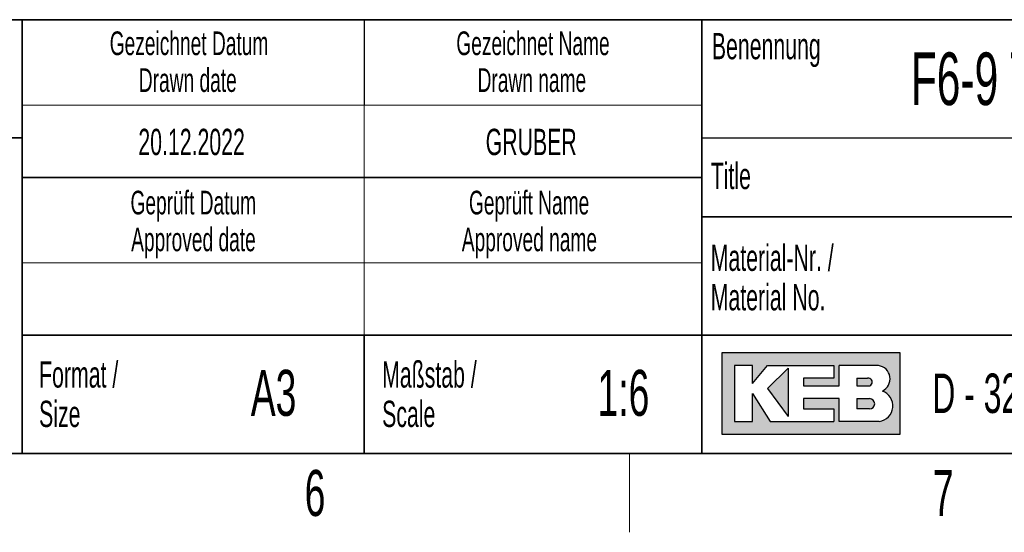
# Model space of a CAD drawing. Header units: millimetres. Extents: x 5 to 418, y 2 to 292.
# Tile 64 of 87: x 266 to 341, y 6 to 45. Entities that reach past the tile are written whole.
import ezdxf

# ---------------------------------------------------------------- set-up
doc = ezdxf.new("R2010")
doc.units = ezdxf.units.MM
doc.layers.add('SLD-0', color=7, linetype='Continuous')
doc.styles.add('SLDTEXTSTYLE0', font='TXT', dxfattribs={"width": 0.605})

msp = doc.modelspace()

# ---------------------------------------------------------------- hatches: boundary and pattern name
at = {"linetype": 'Continuous'}
h = msp.add_hatch(color=7, dxfattribs=at)
h.paths.add_polyline_path([(319.519086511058, 13.45626988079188), (333.083981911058, 13.45626988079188), (333.083981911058, 19.65736492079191), (319.519086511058, 19.65736492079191)], flags=0)
edge = h.paths.add_edge_path(flags=0)
edge.add_arc((331.3188604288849, 15.61738520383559), 1.20464082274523, -81.72003226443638, 70.1709600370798, ccw=False)
edge.add_line((331.4923410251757, 14.42530131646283), (331.480008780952, 14.42519098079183))
edge.add_line((331.480008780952, 14.42519098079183), (328.4331606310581, 14.42519098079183))
edge.add_line((328.4331606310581, 14.42519098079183), (328.4331606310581, 16.16924896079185))
edge.add_line((328.4331606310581, 16.16924896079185), (325.7201815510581, 16.16924896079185))
edge.add_line((325.7201815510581, 16.16924896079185), (325.7201815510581, 15.39411208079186))
edge.add_line((325.7201815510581, 15.39411208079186), (328.0455921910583, 15.39411208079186))
edge.add_line((328.0455921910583, 15.39411208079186), (328.0455921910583, 14.42519098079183))
edge.add_line((328.0455921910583, 14.42519098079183), (323.2009866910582, 14.42519098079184))
edge.add_line((323.2009866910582, 14.42519098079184), (321.8444971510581, 16.55681740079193))
edge.add_line((321.8444971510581, 16.55681740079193), (321.8444971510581, 14.42519098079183))
edge.add_line((321.8444971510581, 14.42519098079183), (320.4880076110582, 14.42519098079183))
edge.add_line((320.4880076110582, 14.42519098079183), (320.4880076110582, 18.68844382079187))
edge.add_line((320.4880076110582, 18.68844382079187), (321.8444971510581, 18.68844382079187))
edge.add_line((321.8444971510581, 18.68844382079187), (321.8444971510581, 17.33195428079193))
edge.add_line((321.8444971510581, 17.33195428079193), (323.0072024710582, 18.68844382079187))
edge.add_line((323.0072024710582, 18.68844382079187), (328.0455921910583, 18.68844382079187))
edge.add_line((328.0455921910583, 18.68844382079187), (328.0455921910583, 17.71952272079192))
edge.add_line((328.0455921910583, 17.71952272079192), (325.7201815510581, 17.71952272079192))
edge.add_line((325.7201815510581, 17.71952272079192), (325.7201815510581, 17.13817006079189))
edge.add_line((325.7201815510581, 17.13817006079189), (328.4331606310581, 17.13817006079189))
edge.add_line((328.4331606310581, 17.13817006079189), (328.4331606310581, 18.68844382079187))
edge.add_line((328.4331606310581, 18.68844382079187), (331.4242487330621, 18.68844382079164))
edge.add_line((331.4242487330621, 18.68844382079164), (331.4256482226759, 18.68844382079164))
edge.add_line((331.4256482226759, 18.68844382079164), (331.4259454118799, 18.68845828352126))
edge.add_arc((331.2860949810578, 17.67430640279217), 1.023749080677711, -64.45894120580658, 82.14849338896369, ccw=False)
msp.add_hatch(color=7, dxfattribs=at).paths.add_polyline_path([(324.5574762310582, 14.81275942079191), (324.557476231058, 18.49465960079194), (323.0072024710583, 16.94438584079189)], flags=0)
h = msp.add_hatch(color=7, dxfattribs=at)
edge = h.paths.add_edge_path(flags=0)
edge.add_line((329.7896501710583, 17.13817006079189), (330.6013652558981, 17.13817006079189))
edge.add_arc((330.6568434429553, 17.42884639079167), 0.2959232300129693, 259.1945394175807, 460.8054605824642)
edge.add_line((330.6013652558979, 17.71952272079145), (329.7896501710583, 17.71952272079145))
edge.add_line((329.7896501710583, 17.71952272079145), (329.7896501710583, 17.13817006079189))
h = msp.add_hatch(color=7, dxfattribs=at)
edge = h.paths.add_edge_path(flags=0)
edge.add_line((329.7896501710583, 15.39411208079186), (330.7588584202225, 15.39411208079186))
edge.add_arc((330.7588584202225, 15.78168052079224), 0.3875684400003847, 270.0000000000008, 450.0000000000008)
edge.add_line((330.7588584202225, 16.16924896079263), (330.7386620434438, 16.16924896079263))
edge.add_line((330.7386620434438, 16.16924896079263), (329.7896501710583, 16.16924896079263))
edge.add_line((329.7896501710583, 16.16924896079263), (329.7896501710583, 15.39411208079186))

# ---------------------------------------------------------------- linework, layer by layer
at = {"layer": 'SLD-0', "lineweight": 35}
for p, q in [((225.616731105, 45), (266.3304509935, 45)), ((266.3304509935, 12), (266.3304509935, 45)), ((266.3304509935, 45), (266.3304509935, 12)), ((318, 45), (266.3304509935, 45)), ((318, 45), (318, 12)), ((318, 45), (318, 40.1053465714)), ((318, 45), (408, 45)), ((318, 45), (318, 12)), ((225.616731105, 36), (266.3304509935, 36)), ((266.3304509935, 33), (318, 33)), ((408, 30), (318, 30)), ((266.3304509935, 21), (318, 21)), ((292.3304509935, 21), (292.3304509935, 12)), ((318, 21), (390, 21)), ((26, 12), (408, 12)), ((225.616731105, 12), (266.3304509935, 12)), ((266.3304509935, 12), (318, 12)), ((408, 12), (318, 12))]:
    msp.add_line(p, q, dxfattribs=at)
at = {"layer": 'SLD-0'}
for p, q in [((292.3304509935, 45), (292.3304509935, 38.5)), ((318, 36), (408, 36)), ((331.4242487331, 18.6884438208), (331.4256482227, 18.6884438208)), ((331.4256482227, 18.6884438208), (331.4259454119, 18.6884582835)), ((331.480008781, 14.4251909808), (331.4923410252, 14.4253013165))]:
    msp.add_line(p, q, dxfattribs=at)
at = {"layer": 'SLD-0', "lineweight": 18}
for p, q in [((266.3304509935, 38.5), (318, 38.5)), ((292.3304509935, 38.5), (292.3304509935, 33)), ((292.3304509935, 33), (292.3304509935, 26.5)), ((266.3304509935, 26.5), (318, 26.5)), ((292.3304509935, 26.5), (292.3304509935, 21)), ((312.5, 6), (312.5, 12))]:
    msp.add_line(p, q, dxfattribs=at)
at = {"layer": 'SLD-0', "linetype": 'Continuous'}
for p, q in [((333.0839819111, 19.6573649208), (319.5190865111, 19.6573649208)), ((319.5190865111, 19.6573649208), (319.5190865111, 13.4562698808)), ((333.0839819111, 13.4562698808), (333.0839819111, 19.6573649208)), ((321.8444971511, 18.6884438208), (320.4880076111, 18.6884438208)), ((320.4880076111, 18.6884438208), (320.4880076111, 14.4251909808)), ((321.8444971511, 17.3319542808), (323.0072024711, 18.6884438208)), ((321.8444971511, 17.3319542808), (321.8444971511, 18.6884438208)), ((323.0072024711, 18.6884438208), (328.0455921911, 18.6884438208)), ((324.5574762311, 18.4946596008), (323.0072024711, 16.9443858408)), ((324.5574762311, 18.4946596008), (324.5574762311, 14.8127594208)), ((328.0455921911, 18.6884438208), (328.0455921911, 17.7195227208)), ((331.4242487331, 18.6884438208), (328.4331606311, 18.6884438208)), ((328.4331606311, 17.1381700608), (328.4331606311, 18.6884438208)), ((331.4242487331, 18.6884438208), (331.4256482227, 18.6884438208)), ((331.4256482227, 18.6884438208), (331.4259454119, 18.6884582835)), ((325.7201815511, 17.7195227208), (325.7201815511, 17.1381700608)), ((328.0455921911, 17.7195227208), (325.7201815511, 17.7195227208)), ((329.7896501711, 17.7195227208), (330.6013652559, 17.7195227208)), ((329.7896501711, 17.7195227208), (329.7896501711, 17.1381700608)), ((321.8444971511, 14.4251909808), (321.8444971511, 16.5568174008)), ((321.8444971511, 16.5568174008), (323.2009866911, 14.4251909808)), ((323.0072024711, 16.9443858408), (324.5574762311, 14.8127594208)), ((325.7201815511, 17.1381700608), (328.4331606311, 17.1381700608)), ((329.7896501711, 17.1381700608), (330.6013652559, 17.1381700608)), ((325.7201815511, 16.1692489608), (325.7201815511, 15.3941120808)), ((328.4331606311, 16.1692489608), (325.7201815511, 16.1692489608)), ((328.4331606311, 14.4251909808), (328.4331606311, 16.1692489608)), ((329.7896501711, 16.1692489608), (330.7588584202, 16.1692489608)), ((329.7896501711, 16.1692489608), (329.7896501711, 15.3941120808)), ((330.7386620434, 16.1692489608), (330.7588584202, 16.1692489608)), ((325.7201815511, 15.3941120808), (328.0455921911, 15.3941120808)), ((328.0455921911, 15.3941120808), (328.0455921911, 14.4251909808)), ((330.7588584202, 15.3941120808), (329.7896501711, 15.3941120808)), ((320.4880076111, 14.4251909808), (321.8444971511, 14.4251909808)), ((323.2009866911, 14.4251909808), (328.0455921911, 14.4251909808)), ((331.480008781, 14.4251909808), (328.4331606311, 14.4251909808)), ((331.480008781, 14.4251909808), (331.4923410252, 14.4253013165)), ((319.5190865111, 13.4562698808), (333.0839819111, 13.4562698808))]:
    msp.add_line(p, q, dxfattribs=at)
for centre, radius, start, end in [((331.2860949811, 17.6743064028), 1.023749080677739, 295.5410587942, 82.148493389), ((330.656843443, 17.4288463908), 0.2959232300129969, 259.1945394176, 100.8054605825), ((331.3188604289, 15.6173852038), 1.204640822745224, 278.2799677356, 70.1709600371), ((330.7588584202, 15.7816805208), 0.3875684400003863, 270, 90)]:
    msp.add_arc(centre, radius, start, end, dxfattribs=at)

# ---------------------------------------------------------------- texts
at = {"layer": 'SLD-0', "style": 'SLDTEXTSTYLE0'}
for s, insert, char_height, attachment_point in [('Gezeichnet Datum', (279.0254468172, 44.103942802), 1.8, 2), ('Gezeichnet Name', (305.1708434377, 44.1039425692), 1.8, 2), ('Benennung', (318.7636716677, 43.9908879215), 2, 1), ('F6-9 TW5 COMBIVERT', (333.8826865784, 42.5045192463), 4, 1), ('Drawn date', (278.9302899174, 41.3039429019), 1.8, 2), ('Drawn name', (305.0870934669, 41.303942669), 1.8, 2), ('20.12.2022', (279.2203041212, 36.6989570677), 2, 2), ('GRUBER', (305.0347663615, 36.6989570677), 2, 2), ('Title', (318.6797653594, 34.1107265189), 2, 1), ('Geprüft Datum', (279.349366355, 31.9851255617), 1.8, 2), ('Geprüft Name', (304.8761939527, 31.9851255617), 1.8, 2), ('Approved date', (279.3620221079, 29.1851256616), 1.8, 2), ('Approved name', (304.900256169, 29.1851256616), 1.8, 2), ('Material-Nr. /', (318.6797653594, 27.8878268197), 2, 1), ('Material No.', (318.6797653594, 24.8878267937), 2, 1), ('Format /', (267.6250939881, 19.0115942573), 2, 1), ('Maßstab /', (293.7028556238, 19.0115944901), 2, 1), ('A3', (285.4514616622, 18.3608999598), 3.5, 2), ('1:6', (312.0470038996, 18.3609001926), 3.5, 2), ('D - 32683 Barntrup', (335.5202035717, 18.0786992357), 3, 1), ('Size', (267.6250939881, 16.0115942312), 2, 1), ('Scale', (293.7028556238, 16.011594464), 2, 1), ('6', (288.6027123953, 10.7429955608), 3.5, 2), ('7', (336.3527123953, 10.7429955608), 3.5, 2)]:
    msp.add_mtext(s, dxfattribs=dict(at, insert=insert, char_height=char_height, attachment_point=attachment_point))

doc.saveas('drawing.dxf')
